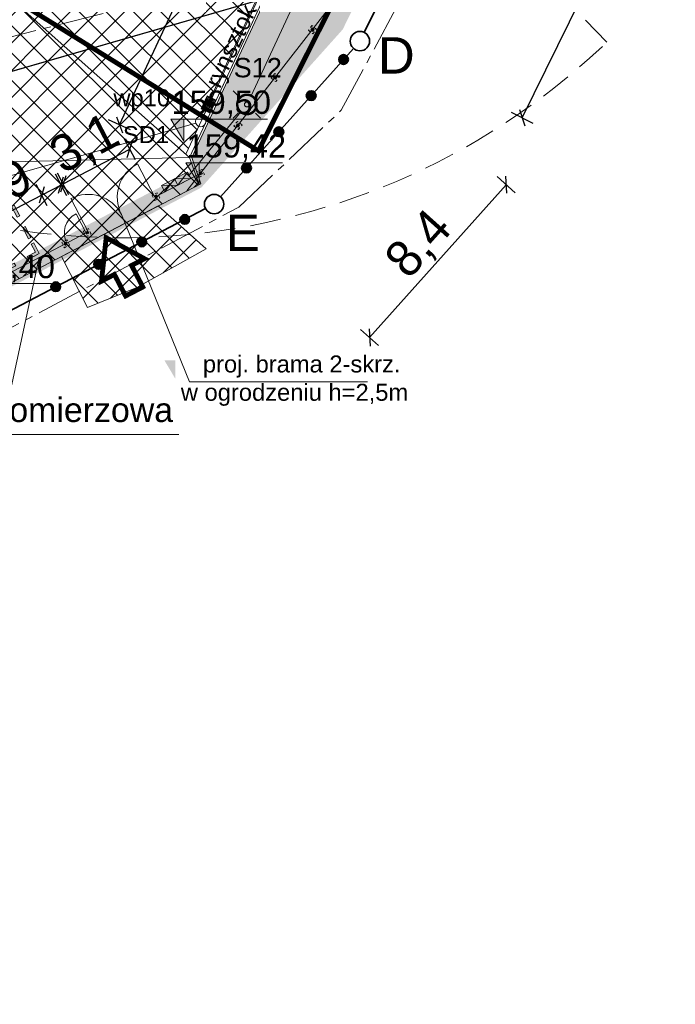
# Model space of a CAD drawing. Header units: millimetres. Extents: x 1962 to 3194, y -795 to -219.
# Tile 44 of 256: x 2252 to 2279, y -691 to -650. Entities that reach past the tile are written whole.
import ezdxf

# ---------------------------------------------------------------- set-up
doc = ezdxf.new("R2010")
doc.units = ezdxf.units.MM
for name, pattern in [('BORDER2', [22.225, 6.35, -3.175, 6.35, -3.175, 0, -3.175]), ('CENTER2', [28.575, 19.05, -3.175, 3.175, -3.175]), ('HIDDEN', [9.525, 6.35, -3.175]), ('L_0_45', [0.5, 0.25, -0.25])]:
    doc.linetypes.add(name, pattern=pattern)
doc.layers.get('0').update_dxf_attribs({"lineweight": 5})
doc.layers.get('Defpoints').update_dxf_attribs({"lineweight": 9})
for name, color, linetype, lineweight in [('A_chodnik', 132, 'Continuous', 9), ('A_granica obszaru opracowania', 5, 'Continuous', 9), ('A_hatch nawierzchnia', 253, 'Continuous', 9), ('A_hatch zieleń', 3, 'Continuous', 9), ('A_hidden', 137, 'HIDDEN', 9), ('A_kamery', 23, 'Continuous', 9), ('A_koty wysokośc.', 53, 'Continuous', 9), ('A_latarnie', 22, 'Continuous', 9), ('A_mapa projektowa', 253, 'Continuous', 9), ('A_ogrodzenie 2_4m', 45, 'Continuous', 9), ('A_opisy', 13, 'Continuous', 9), ('A_pzt granica działki', 1, 'BORDER2', 9), ('A_strefy oddziaływania obiektów', 71, 'L_0_45', 9), ('A_usunięcia', 1, 'Continuous', 9), ('A_wymiary pzt', 116, 'Continuous', 9), ('A_zjazd z drogi', 7, 'Continuous', 9), ('IE_nn', 1, 'Continuous', 9), ('S-kd', 230, 'Continuous', 9), ('S-ks', 12, 'Continuous', 9), ('S-woda', 160, 'Continuous', 5)]:
    doc.layers.add(name, color=color, linetype=linetype, lineweight=lineweight)
doc.styles.get("Standard").update_dxf_attribs({"font": 'arial.ttf'})
doc.styles.add('wymiary pzt', font='txt')
doc.dimstyles.new('wymiary pzt', dxfattribs={"dimtxt": 1.5, "dimasz": 0.5, "dimexe": 0.5, "dimexo": 0.1, "dimgap": 0.05, "dimtad": 1, "dimdec": 1, "dimrnd": 0.1, "dimzin": 0, "dimtxsty": 'wymiary pzt', "dimblk": 'OBLIQUE', "dimcen": 1, "dimadec": 1, "dimazin": 0, "dimtfac": 1, "dimtmove": 0, "dimatfit": 3, "dimfxl": 0, "dimarcsym": 0})
picture_1 = doc.add_image_def('image1.tif', size_in_pixel=(3404, 2413))

# ---------------------------------------------------------------- blocks, each defined once
blk = doc.blocks.new('zw$2B9E')
at = {"layer": 'A_hatch nawierzchnia'}
h = blk.add_hatch(color=1, dxfattribs=at)
h.dxf.hatch_style = 1
h.paths.add_polyline_path([(2.113, 2.049), (2.566, 1.838), (2.355, 1.385), (2.808, 1.174), (3.02, 1.627), (3.473, 1.416), (3.684, 1.869), (3.231, 2.08), (3.442, 2.534), (2.989, 2.745), (2.777, 2.291), (2.324, 2.503)])
at = {"layer": 'A_hidden'}
h = blk.add_hatch(color=255, dxfattribs=at)
h.dxf.hatch_style = 2
h.paths.add_polyline_path([(0.211, 0.453), (0, 0), (0.453, -0.211), (0.504, -0.102), (0.159, 0.058), (0.32, 0.403)])
h.paths.add_polyline_path([(5.344, 4.13), (5.293, 4.021), (5.637, 3.861), (5.477, 3.516), (5.586, 3.465), (5.797, 3.919)])
h.paths.add_polyline_path([(2.534, 5.439), (2.323, 4.986), (2.431, 4.935), (2.592, 5.279), (2.936, 5.119), (2.987, 5.228)])
h.paths.add_polyline_path([(3.366, -1.016), (3.205, -1.361), (2.861, -1.2), (2.81, -1.309), (3.263, -1.52), (3.474, -1.067)])
h.paths.add_polyline_path([(0.95, 2.04), (0.739, 1.586), (0.848, 1.536), (1.059, 1.989)])
h.paths.add_polyline_path([(4.347, 4.594), (4.296, 4.485), (4.749, 4.274), (4.8, 4.383)])
h.paths.add_polyline_path([(4.105, 0.57), (3.893, 0.117), (4.002, 0.066), (4.213, 0.519)])
h.paths.add_polyline_path([(1.795, 3.852), (1.584, 3.399), (1.692, 3.349), (1.903, 3.802)])
h.paths.add_polyline_path([(4.949, 2.383), (4.738, 1.93), (4.847, 1.879), (5.058, 2.332)])
h.paths.add_polyline_path([(1.864, -0.736), (1.813, -0.845), (2.266, -1.056), (2.317, -0.947)])
h.paths.add_polyline_path([(1.372, 2.946), (1.161, 2.493), (1.27, 2.442), (1.481, 2.895)])
h.paths.add_polyline_path([(2.217, 4.759), (2.006, 4.306), (2.115, 4.255), (2.326, 4.708)])
h.paths.add_polyline_path([(5.371, 3.289), (5.16, 2.836), (5.269, 2.786), (5.48, 3.239)])
h.paths.add_polyline_path([(3.44, 5.017), (3.389, 4.908), (3.843, 4.697), (3.893, 4.805)])
h.paths.add_polyline_path([(0.528, 1.133), (0.317, 0.68), (0.425, 0.629), (0.637, 1.082)])
h.paths.add_polyline_path([(0.957, -0.313), (0.906, -0.422), (1.36, -0.633), (1.41, -0.525)])
h.paths.add_polyline_path([(4.527, 1.477), (4.316, 1.023), (4.425, 0.973), (4.636, 1.426)])
h.paths.add_polyline_path([(3.682, -0.336), (3.471, -0.79), (3.58, -0.84), (3.791, -0.387)])
at = {"layer": 'A_hidden', "linetype": 'HIDDEN', "ltscale": 0.1}
for p, q in [((2.113, 2.049), (2.324, 2.503)), ((2.324, 2.503), (2.777, 2.291)), ((2.777, 2.291), (2.989, 2.745)), ((2.989, 2.745), (3.442, 2.534)), ((3.231, 2.08), (3.442, 2.534)), ((2.113, 2.049), (2.566, 1.838)), ((3.231, 2.08), (3.684, 1.869)), ((2.355, 1.385), (2.566, 1.838)), ((2.808, 1.174), (3.02, 1.627)), ((3.02, 1.627), (3.473, 1.416)), ((3.473, 1.416), (3.684, 1.869)), ((2.355, 1.385), (2.808, 1.174))]:
    blk.add_line(p, q, dxfattribs=at)
at = {"layer": 'A_hidden'}
for points in [[(2.428, 5.212), (2.534, 5.439), (2.987, 5.228), (2.936, 5.119), (2.592, 5.279), (2.431, 4.935), (2.323, 4.986), (2.534, 5.439), (2.76, 5.333)], [(5.691, 3.692), (5.797, 3.919), (5.344, 4.13), (5.293, 4.021), (5.637, 3.861), (5.477, 3.516), (5.586, 3.465), (5.797, 3.919), (5.57, 4.024)], [(0.106, 0.227), (0, 0), (0.453, -0.211), (0.504, -0.102), (0.159, 0.058), (0.32, 0.403), (0.211, 0.453), (0, 0), (0.227, -0.106)], [(3.369, -1.294), (3.263, -1.52), (2.81, -1.309), (2.861, -1.2), (3.205, -1.361), (3.366, -1.016), (3.474, -1.067), (3.263, -1.52), (3.037, -1.415)]]:
    blk.add_lwpolyline(points, dxfattribs=at)
for points in [[(3.893, 4.805), (3.44, 5.017), (3.389, 4.908), (3.843, 4.697)], [(2.006, 4.306), (2.217, 4.759), (2.326, 4.708), (2.115, 4.255)], [(4.8, 4.383), (4.347, 4.594), (4.296, 4.485), (4.749, 4.274)], [(1.584, 3.399), (1.795, 3.852), (1.903, 3.802), (1.692, 3.349)], [(5.269, 2.786), (5.48, 3.239), (5.371, 3.289), (5.16, 2.836)], [(1.161, 2.493), (1.372, 2.946), (1.481, 2.895), (1.27, 2.442)], [(0.739, 1.586), (0.95, 2.04), (1.059, 1.989), (0.848, 1.536)], [(4.847, 1.879), (5.058, 2.332), (4.949, 2.383), (4.738, 1.93)], [(4.425, 0.973), (4.636, 1.426), (4.527, 1.477), (4.316, 1.023)], [(0.317, 0.68), (0.528, 1.133), (0.637, 1.082), (0.425, 0.629)], [(4.002, 0.066), (4.213, 0.519), (4.105, 0.57), (3.893, 0.117)], [(1.36, -0.633), (0.906, -0.422), (0.957, -0.313), (1.41, -0.525)], [(3.58, -0.84), (3.791, -0.387), (3.682, -0.336), (3.471, -0.79)], [(2.266, -1.056), (1.813, -0.845), (1.864, -0.736), (2.317, -0.947)]]:
    blk.add_lwpolyline(points, close=True, dxfattribs=at)
blk = doc.blocks.new('zw$72B4')
at = {"layer": 'A_ogrodzenie 2_4m'}
for p, q in [((0.05, -0.05), (-0.05, 0.05)), ((-0.05, -0.05), (0.05, 0.05))]:
    blk.add_line(p, q, dxfattribs=at)
at = {"layer": 'A_ogrodzenie 2_4m', "linetype": 'HIDDEN', "ltscale": 0.01}
blk.add_lwpolyline([(-0.12, 0.12), (-0.12, -0.12), (0.12, -0.12), (0.12, 0.12)], close=True, dxfattribs=at)
at = {"layer": 'A_ogrodzenie 2_4m'}
blk.add_lwpolyline([(-0.05, 0.05), (-0.05, -0.05), (0.05, -0.05), (0.05, 0.05)], close=True, dxfattribs=at)
blk = doc.blocks.new('zw$4BF9')
at = {"layer": 'A_ogrodzenie 2_4m'}
for p, q in [((21.343, 8.286), (22.06, 6.912)), ((18.595, 6.853), (19.311, 5.478)), ((19.223, 5.432), (18.807, 6.23))]:
    blk.add_line(p, q, dxfattribs=at)
for points in [[(59.053, 73.799), (29.362, 14.847), (23.382, 7.169)], [(23.949, 7.897), (22.06, 6.912)], [(19.311, 5.478), (13.947, 2.681)]]:
    blk.add_lwpolyline(points, dxfattribs=at)
for centre, radius, start, end in [((22.06, 6.912), 1.55, 117.5408, 207.5408), ((19.311, 5.478), 1.55, 27.5408, 117.5408), ((19.223, 5.432), 0.9, 117.5408, 207.5408)]:
    blk.add_arc(centre, radius, start, end, dxfattribs=at)
for p, rotation in [((28.557, 13.814), 52.08704927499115), ((27.021, 11.841), 52.08704927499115), ((25.485, 9.869), 52.08704927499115), ((23.949, 7.897), 27.54079736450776), ((22.104, 6.935), 27.54079736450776), ((19.267, 5.455), 27.54079736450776), ((18.38, 4.993), 27.54079736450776)]:
    blk.add_blockref('zw$72B4', p, dxfattribs=dict(at, rotation=rotation))
blk = doc.blocks.new('zw$9027')
at = {"layer": 'A_kamery', "linetype": 'HIDDEN', "ltscale": 0.2}
blk.add_line((2.226, 28.837), (0.302, 3.912), dxfattribs=at)
blk.add_arc((0, 0), 28.923, 325.586, 85.586, dxfattribs=at)
blk = doc.blocks.new('zw$CA91')
at = {"layer": 'A_koty wysokośc.'}
h = blk.add_hatch(color=256, dxfattribs=at)
h.dxf.hatch_style = 1
h.paths.add_polyline_path([(-0.448, 0.753), (0, 0), (0, 0.753)])
blk.add_lwpolyline([(2.874, 0.753), (-0.448, 0.753), (0, 0), (0, 0.753)], dxfattribs=at)
blk = doc.blocks.new('_Oblique')
at = {"color": 0, "linetype": 'ByBlock', "lineweight": -2}
blk.add_line((-0.5, -0.5), (0.5, 0.5), dxfattribs=at)
blk = doc.blocks.new('*D101')
at = {"layer": 'A_wymiary pzt', "color": 0, "lineweight": -2}
for p, q in [((2256.556, -656.238), (2256.093, -655.351)), ((2253.576, -657.228), (2256.324, -655.795)), ((2253.807, -657.671), (2253.344, -656.785))]:
    blk.add_line(p, q, dxfattribs=at)
at = {"layer": 'Defpoints', "color": 0}
for p in [(2256.324, -655.795), (2257.357, -657.774), (2254.608, -659.208)]:
    blk.add_point(p, dxfattribs=at)
at = {"layer": 'A_wymiary pzt', "color": 0, "lineweight": -2, "xscale": 0.5, "yscale": 0.5, "zscale": 0.5}
for p, rotation in [((2256.324, -655.795), 27.54079736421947), ((2253.576, -657.228), 207.5407973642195)]:
    blk.add_blockref('_Oblique', p, dxfattribs=dict(at, rotation=rotation))
at = {"layer": 'A_wymiary pzt', "color": 0, "insert": (2254.498, -655.645), "char_height": 1.5, "attachment_point": 5, "rotation": 27.5408, "style": 'wymiary pzt'}
blk.add_mtext('3,1', dxfattribs=at)
blk = doc.blocks.new('*D110')
at = {"layer": 'A_wymiary pzt', "color": 0, "lineweight": -2}
for p, q in [((2266.21, -663.554), (2271.843, -657.26)), ((2271.471, -656.927), (2272.216, -657.594)), ((2265.837, -663.221), (2266.582, -663.888))]:
    blk.add_line(p, q, dxfattribs=at)
at = {"layer": 'Defpoints', "color": 0}
for p in [(2264.809, -650.964), (2259.176, -657.258), (2271.843, -657.26)]:
    blk.add_point(p, dxfattribs=at)
at = {"layer": 'A_wymiary pzt', "color": 0, "lineweight": -2, "xscale": 0.5, "yscale": 0.5, "zscale": 0.5}
for p, rotation in [((2271.843, -657.26), 48.16949351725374), ((2266.21, -663.554), 228.1694935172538)]:
    blk.add_blockref('_Oblique', p, dxfattribs=dict(at, rotation=rotation))
at = {"layer": 'A_wymiary pzt', "color": 0, "insert": (2268.298, -659.755), "char_height": 1.5, "attachment_point": 5, "rotation": 48.1695, "style": 'wymiary pzt'}
blk.add_mtext('8,4', dxfattribs=at)
blk = doc.blocks.new('zw$354D')
at = {"layer": 'A_granica obszaru opracowania', "linetype": 'Continuous', "lineweight": 35}
h = blk.add_hatch(color=5, dxfattribs=at)
h.dxf.hatch_style = 1
edge = h.paths.add_edge_path()
edge.add_ellipse((0, 0), major_axis=(20, 0), ratio=1, start_angle=0, end_angle=360)
at = {"layer": 'A_granica obszaru opracowania', "color": 5, "linetype": 'Continuous', "lineweight": 35}
blk.add_circle((0, 0), 20, dxfattribs=at)
blk = doc.blocks.new('*D153')
at = {"layer": 'A_wymiary pzt', "color": 0, "lineweight": -2}
for p, q in [((2301.751, -594.206), (2302.647, -594.649)), ((2272.499, -654.498), (2302.199, -594.428)), ((2272.051, -654.276), (2272.947, -654.719))]:
    blk.add_line(p, q, dxfattribs=at)
at = {"layer": 'Defpoints', "color": 0}
for p in [(2294.676, -590.708), (2302.199, -594.428), (2264.976, -650.778)]:
    blk.add_point(p, dxfattribs=at)
at = {"layer": 'A_wymiary pzt', "color": 0, "lineweight": -2, "xscale": 0.5, "yscale": 0.5, "zscale": 0.5}
for p, rotation in [((2302.199, -594.428), 63.69114153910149), ((2272.499, -654.498), 243.6911415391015)]:
    blk.add_blockref('_Oblique', p, dxfattribs=dict(at, rotation=rotation))
at = {"layer": 'A_wymiary pzt', "color": 0, "insert": (2286.473, -624.029), "char_height": 1.5, "attachment_point": 5, "rotation": 63.6911, "style": 'wymiary pzt'}
blk.add_mtext('67,0', dxfattribs=at)
blk = doc.blocks.new('*D154')
at = {"layer": 'A_wymiary pzt', "color": 0, "lineweight": -2}
for p, q in [((2255.898, -654.792), (2265.154, -634.921)), ((2265.608, -635.132), (2264.701, -634.71)), ((2256.351, -655.003), (2255.444, -654.581))]:
    blk.add_line(p, q, dxfattribs=at)
at = {"layer": 'Defpoints', "color": 0}
for p in [(2265.154, -634.921), (2268.044, -636.267), (2258.787, -656.138)]:
    blk.add_point(p, dxfattribs=at)
at = {"layer": 'A_wymiary pzt', "color": 0, "lineweight": -2, "xscale": 0.5, "yscale": 0.5, "zscale": 0.5}
for p, rotation in [((2265.154, -634.921), 65.02180580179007), ((2255.898, -654.792), 245.02180580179)]:
    blk.add_blockref('_Oblique', p, dxfattribs=dict(at, rotation=rotation))
at = {"layer": 'A_wymiary pzt', "color": 0, "insert": (2259.64, -644.444), "char_height": 1.5, "attachment_point": 5, "rotation": 65.0218, "style": 'wymiary pzt'}
blk.add_mtext('21,9', dxfattribs=at)
blk = doc.blocks.new('*D634')
at = {"layer": 'A_wymiary pzt', "color": 0, "lineweight": -2}
for p, q in [((2253.718, -657.718), (2253.256, -656.831)), ((2252.92, -658.134), (2252.458, -657.247)), ((2253.487, -657.274), (2252.689, -657.69)), ((2252.689, -657.69), (2250.495, -658.835))]:
    blk.add_line(p, q, dxfattribs=at)
at = {"layer": 'Defpoints', "color": 0}
for p in [(2252.689, -657.69), (2254.519, -659.254), (2253.721, -659.67)]:
    blk.add_point(p, dxfattribs=at)
at = {"layer": 'A_wymiary pzt', "color": 0, "lineweight": -2, "xscale": 0.5, "yscale": 0.5, "zscale": 0.5}
for p, rotation in [((2253.487, -657.274), 27.540797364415), ((2252.689, -657.69), 207.540797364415)]:
    blk.add_blockref('_Oblique', p, dxfattribs=dict(at, rotation=rotation))
at = {"layer": 'A_wymiary pzt', "color": 0, "insert": (2250.918, -657.511), "char_height": 1.5, "attachment_point": 5, "rotation": 27.5408, "style": 'wymiary pzt'}
blk.add_mtext('0,9', dxfattribs=at)
blk = doc.blocks.new('zw$4BE7')
at = {"layer": 'A_latarnie'}
for p, q in [((-0.354, 0.354), (-0.566, 0.566)), ((0.354, 0.354), (0.566, 0.566)), ((-0.566, -0.566), (-0.354, -0.354)), ((0.566, -0.566), (0.354, -0.354))]:
    blk.add_line(p, q, dxfattribs=at)
at = {"layer": 'A_latarnie', "const_width": 0.1}
blk.add_lwpolyline([(0.152, -0.37, 0.831927), (-0.009, 0.4, 1.202028), (0.152, -0.37)], format="xyb", dxfattribs=at)
at = {"layer": 'A_latarnie'}
blk.add_lwpolyline([(0.038, -0.093, 0.05, 0.05, 0.831927), (-0.002, 0.1, 0.05, 0.05, 1.202028)], format="xyseb", close=True, dxfattribs=at)
blk = doc.blocks.new('zw$8BE4')
at = {"layer": 'A_latarnie', "xscale": -1, "rotation": 179.9999999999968}
blk.add_blockref('zw$4BE7', (85.635, -118.725), dxfattribs=at)
blk = doc.blocks.new('zw$253A')
at = {"layer": 'IE_nn'}
for p, q in [((85.804, -118.363), (88.761, -112.015)), ((83.248, -121.643), (85.382, -119.035)), ((82.115, -122.065), (83.179, -121.51)), ((83.179, -121.51), (82.785, -122.054)), ((83.317, -121.776), (83.179, -121.51)), ((82.785, -122.054), (82.115, -122.065)), ((82.253, -122.331), (82.115, -122.065)), ((82.253, -122.331), (83.317, -121.776)), ((82.253, -122.331), (82.647, -121.788)), ((82.647, -121.788), (83.317, -121.776)), ((82.785, -122.054), (82.647, -121.788))]:
    blk.add_line(p, q, dxfattribs=at)
at = {"layer": 'IE_nn', "color": 5}
blk.add_text('S12', height=0.8, dxfattribs=at).set_placement((85.088, -117.608))
blk = doc.blocks.new('zw$FBD4')
at = {"layer": 'S-kd'}
h = blk.add_hatch(dxfattribs=at)
h.set_pattern_fill('ANSI31', color=230, scale=0.01, angle=290.0218)
h.set_pattern_definition([(335.0218058, (1647.348066, 1641.273555), (0.01340717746, 0.02878037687), [])])
h.paths.add_polyline_path([(83.743, -118.9), (84.123, -119.077), (84.373, -118.543), (83.992, -118.365)])
for p, q in [((83.935, -118.989), (83.818, -119.24)), ((61.754, -125.681), (83.524, -119.49))]:
    blk.add_line(p, q, dxfattribs=at)
at = {"layer": 'S-kd', "color": 7}
blk.add_line((68.115, -132.322), (82.826, -132.322), dxfattribs=at)
at = {"layer": 'S-kd'}
for points in [[(84.146, -118.437), (113.78, -54.823), (114.007, -54.928), (84.373, -118.543)], [(84.373, -118.543), (84.123, -119.077), (83.743, -118.9), (83.992, -118.365)]]:
    blk.add_lwpolyline(points, close=True, dxfattribs=at)
blk.add_circle((83.728, -119.432), 0.212, dxfattribs=at)
at = {"layer": 'S-kd', "color": 7}
for s, p in [('wp10', (80.13, -118.802)), ('SD1', (80.523, -120.317))]:
    blk.add_text(s, height=0.7, dxfattribs=at).set_placement(p)
at = {"layer": 'S-kd', "color": 7, "insert": (83.885, -117.808), "char_height": 0.7, "width": 14.81305, "attachment_point": 1, "rotation": 64.903}
blk.add_mtext('rynsztok', dxfattribs=at)
at = {"layer": 'S-kd', "color": 7, "insert": (68.383, -130.812), "char_height": 1, "width": 18.8522, "attachment_point": 1}
blk.add_mtext('studnia wodomierzowa\\PDN1200', dxfattribs=at)
blk = doc.blocks.new('zw$8536')
at = {"layer": 'S-ks', "const_width": 0.05}
blk.add_lwpolyline([(-62.223, -67.352), (-32.437, -58.775)], dxfattribs=at)
blk = doc.blocks.new('zw$2E05')
at = {"layer": 'S-woda', "linetype": 'CENTER2', "ltscale": 0.1}
for points in [[(2.628, -30.872), (-70.08, -49.272), (-68.068, -47.658), (-67.805, -48.697)], [(-34.264, -52.56), (-16.388, -48.051), (-5.621, -42.356), (-1.402, -38.363), (2.628, -30.872)]]:
    blk.add_lwpolyline(points, dxfattribs=at)
blk.add_arc((2.628, -30.872), 75, 47.10386, 200.67166, dxfattribs=at)

msp = doc.modelspace()

# ---------------------------------------------------------------- hatches: boundary and pattern name
at = {"layer": 'A_hatch nawierzchnia'}
h = msp.add_hatch(dxfattribs=at)
h.set_pattern_fill('NET', color=256, scale=0.25, angle=45)
h.paths.add_polyline_path([(2244.2422, -643.2184), (2266.1624, -596.1636), (2267.2502, -596.6703), (2267.7147, -595.6732), (2266.6269, -595.1665), (2270.0515, -587.815), (2271.842, -583.9716), (2272.6274, -582.2855), (2289.3427, -590.0723), (2258.64, -655.9799)])
h.paths.add_polyline_path([(2265.2389, -611.275), (2276.4755, -616.5095), (2287.9182, -591.946), (2284.209, -590.2181), (2284.3568, -589.9008), (2283.4503, -589.4785), (2283.3025, -589.7958), (2281.2974, -588.8617), (2281.4452, -588.5445), (2280.5387, -588.1222), (2280.3909, -588.4395), (2274.3629, -585.6313), (2271.6865, -591.3765), (2272.4652, -591.7393), (2272.3174, -592.0565), (2273.2239, -592.4788), (2273.3717, -592.1615), (2274.0053, -592.4567)], flags=16)
h.paths.add_polyline_path([(2256.1727, -630.7369), (2256.9513, -631.0996), (2256.8035, -631.4169), (2257.71, -631.8391), (2257.8578, -631.5219), (2262.4427, -633.6577), (2262.2949, -633.975), (2263.2014, -634.3973), (2263.3492, -634.08), (2267.4093, -635.9714), (2272.675, -624.6677), (2270.3463, -623.5829), (2270.4941, -623.2656), (2269.4063, -622.7589), (2269.2585, -623.0762), (2266.6434, -621.8579), (2266.7912, -621.5406), (2265.7034, -621.0339), (2265.5556, -621.3512), (2261.4384, -619.4332), (2259.2612, -624.107), (2257.9015, -623.4736), (2256.9902, -625.4297), (2257.1262, -625.4931), (2256.2816, -627.306), (2257.3694, -627.8127), (2258.2139, -625.9998), (2258.3499, -626.0631)], flags=16)
h = msp.add_hatch(dxfattribs=at)
h.set_pattern_fill('NET', color=256, scale=0.25, angle=45)
h.paths.add_polyline_path([(2244.2422, -643.2184), (2258.1937, -655.4999), (2258.787, -656.138), (2246.6238, -656.4408)])
h = msp.add_hatch(dxfattribs=at)
h.set_pattern_fill('NET', color=256, scale=0.25, angle=45)
h.paths.add_polyline_path([(2249.6423, -662.2292), (2259.1755, -657.2579), (2258.787, -656.138), (2246.6238, -656.4408)])
at = {"layer": 'A_hatch zieleń'}
h = msp.add_hatch(dxfattribs=at)
h.set_pattern_fill('DOTS', color=256, scale=0.25, angle=45, style=2)
h.paths.add_polyline_path([(2124.8955, -656.6079), (2175.5155, -535.2279), (2217.6755, -554.8679), (2294.6755, -590.7079), (2276.9455, -626.5779), (2264.9755, -650.7779), (2259.2365, -657.1897), (2258.8732, -656.1424), (2289.6303, -590.118), (2272.5887, -582.1792), (2270.9587, -585.6782), (2237.5735, -570.1259), (2238.4096, -568.3311), (2213.3004, -556.6341), (2212.4643, -558.4289), (2176.9035, -541.8631), (2164.7421, -567.9694), (2163.2011, -567.2516), (2161.4444, -571.0225), (2162.9854, -571.7403), (2149.822, -599.9974), (2145.9151, -609.6145), (2169.5087, -620.6054), (2169.3651, -620.9136), (2151.0171, -612.3662), (2139.337, -637.4391), (2151.9955, -643.336), (2210.0903, -646.1292), (2239.1742, -659.6778), (2239.9548, -664.0452), (2157.6955, -678.7479)])
h.paths.add_polyline_path([(2175.6895, -664.8599), (2168.6495, -663.6889), (2169.7455, -656.7629), (2176.7115, -657.8029)], flags=16)
h.paths.add_polyline_path([(2186.4705, -662.7969), (2180.4435, -662.3689), (2180.7715, -657.3009), (2186.7695, -657.7219)], flags=16)
at = {"layer": 'A_koty wysokośc.'}
h = msp.add_hatch(color=256, dxfattribs=at)
h.dxf.hatch_style = 1
edge = h.paths.add_edge_path()
edge.add_line((2257.7484, -664.4975), (2258.1961, -665.2504))
edge.add_line((2258.1961, -665.2504), (2258.1961, -664.4975))
h = msp.add_hatch(color=256, dxfattribs=at)
h.dxf.hatch_style = 1
edge = h.paths.add_edge_path()
edge.add_line((2257.7484, -664.4975), (2262.062, -664.4975))
at = {"layer": 'A_zjazd z drogi'}
h = msp.add_hatch(dxfattribs=at)
h.set_pattern_fill('NET', scale=0.25, angle=45)
h.paths.add_polyline_path([(2256.6069, -661.4952), (2254.5777, -662.3241), (2253.4994, -660.2178), (2257.4894, -658.1371), (2258.0166, -658.6071), (2259.4675, -659.9008)])

# ---------------------------------------------------------------- linework, layer by layer
at = {"layer": 'A_chodnik'}
msp.add_lwpolyline([(2249.5714, -662.2662), (2246.5654, -656.5018), (2145.9151, -609.6145), (2149.822, -599.9974), (2162.9854, -571.7403), (2161.4444, -571.0225), (2163.2011, -567.2516), (2164.7421, -567.9694), (2176.9035, -541.8631), (2212.4643, -558.4289), (2213.3004, -556.6341), (2238.4096, -568.3311), (2237.5735, -570.1259), (2270.9587, -585.6782), (2272.5887, -582.1792), (2289.6303, -590.118), (2258.8732, -656.1424), (2259.2472, -657.2205)], close=True, dxfattribs=at)
msp.add_lwpolyline([(2164.7808, -568.0757), (2176.9423, -541.9694), (2212.503, -558.5352), (2213.3391, -556.7404), (2238.3033, -568.3698), (2237.4672, -570.1646), (2270.9974, -585.7845), (2272.6274, -582.2855), (2289.524, -590.1567), (2258.787, -656.138), (2259.1755, -657.2579)], dxfattribs=at)
at = {"layer": 'A_granica obszaru opracowania', "color": 5, "linetype": 'Continuous', "lineweight": 35}
for points in [[(2295.8483, -590.5918), (2265.9888, -650.9847)], [(2265.5447, -651.6414), (2260.066, -657.7623)], [(2259.4446, -658.2453), (2250.0768, -663.1304)]]:
    msp.add_lwpolyline(points, dxfattribs=at)
for centre in [(2265.8115, -651.3433), (2259.7993, -658.0604)]:
    msp.add_circle(centre, 0.4, dxfattribs=at)
at = {"layer": 'A_hatch nawierzchnia'}
for p in [(2244.2422, -643.2184), (2246.6238, -656.4408)]:
    msp.add_line(p, (2258.787, -656.138), dxfattribs=at)
for points in [[(2289.3427, -590.0723), (2258.64, -655.9799)], [(2289.524, -590.1567), (2258.787, -656.138)]]:
    msp.add_lwpolyline(points, dxfattribs=at)
at = {"layer": 'A_opisy'}
msp.add_line((2249.2978, -675.4487), (2252.5817, -660.2641), dxfattribs=at)
msp.add_lwpolyline([(2266.1214, -665.38), (2258.7793, -665.38), (2255.9822, -658.4909)], dxfattribs=at)
at = {"layer": 'A_opisy', "const_width": 0.2}
msp.add_lwpolyline([(2256.3952, -660.5875), (2256.9272, -660.3101), (2255.347, -659.4424), (2255.1539, -661.2348), (2255.6859, -660.9574), (2256.1482, -661.8441), (2256.8576, -661.4742)], close=True, dxfattribs=at)
at = {"layer": 'A_pzt granica działki', "ltscale": 0.2, "const_width": 0.3}
msp.add_lwpolyline([(2175.5155, -535.2279), (2217.6755, -554.8679), (2294.6755, -590.7079), (2276.9455, -626.5779), (2264.9755, -650.7779), (2259.1755, -657.2579), (2249.3955, -662.3579), (2157.6955, -678.7479), (2124.8955, -656.6079)], close=True, dxfattribs=at)
at = {"layer": 'A_strefy oddziaływania obiektów', "ltscale": 5}
msp.add_lwpolyline([(2235.7337, -664.3934, 0.5, 0.5, 0), (2249.2649, -661.9749, 0.5, 0.5, 0), (2258.926, -656.9368, 0.5, 0.5, 0), (2264.6411, -650.5517, 0.5, 0.5, 0), (2276.587, -626.4006, 0.5, 0.5, 0), (2294.1355, -590.8977, 0.5, 0.5, 0), (2217.5067, -555.2305, 0.5, 0.5, 0), (2175.7243, -535.7664, 0.5, 0.5, 0), (2141.4837, -617.8708, 0, 0, 0)], format="xyseb", dxfattribs=at)
at = {"layer": 'A_usunięcia', "linetype": 'HIDDEN', "ltscale": 0.2, "const_width": 0.2}
msp.add_lwpolyline([(2243.0257, -655.0404), (2248.7555, -647.8899), (2261.6243, -655.8634), (2264.6587, -649.8386)], dxfattribs=at)
at = {"layer": 'A_zjazd z drogi', "color": 7}
msp.add_lwpolyline([(2258.5437, -659.0771), (2259.4675, -659.9008), (2256.6069, -661.4952), (2254.5777, -662.3241), (2253.4994, -660.2178), (2257.4894, -658.1371)], close=True, dxfattribs=at)

# ---------------------------------------------------------------- block references
at = {"layer": 'A_granica obszaru opracowania', "xscale": 0.01000000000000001, "yscale": 0.01000000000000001, "zscale": 0.01000000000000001}
for p, rotation in [((2265.1347, -652.0994), 62.77445643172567), ((2263.8008, -653.5897), 62.77445643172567), ((2262.467, -655.0799), 62.77445643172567), ((2261.1331, -656.5702), 62.77445643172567), ((2258.589, -658.6915), 42.14576027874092), ((2256.8156, -659.6163), 42.14576027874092), ((2255.0423, -660.541), 42.14576027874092), ((2253.2689, -661.4658), 42.14576027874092)]:
    msp.add_blockref('zw$354D', p, dxfattribs=dict(at, rotation=rotation))
at = {"layer": 'A_hidden', "rotation": 52.51899156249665}
msp.add_blockref('zw$2B9E', (2249.3981, -661.7609), dxfattribs=at)
at = {"layer": 'A_kamery', "rotation": 228.2459403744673}
msp.add_blockref('zw$9027', (2255.9604, -630.5245), dxfattribs=at)
at = {"layer": 'A_koty wysokośc.', "xscale": 1.2, "yscale": 1.2, "zscale": 1.2}
for p in [(2258.5515, -655.4593), (2259.1755, -657.2579), (2249.6423, -662.2292)]:
    msp.add_blockref('zw$CA91', p, dxfattribs=at)
at = {"layer": 'A_latarnie'}
msp.add_blockref('zw$8BE4', (2175.5155, -535.2279), dxfattribs=at)
at = {"layer": 'A_ogrodzenie 2_4m'}
msp.add_blockref('zw$4BF9', (2235.2965, -664.6859), dxfattribs=at)
at = {"layer": 'IE_nn'}
msp.add_blockref('zw$253A', (2175.5155, -535.2279), dxfattribs=at)
at = {"layer": 'S-kd'}
msp.add_blockref('zw$FBD4', (2175.5155, -535.2279), dxfattribs=at)
at = {"layer": 'S-ks'}
msp.add_blockref('zw$8536', (2294.6755, -590.7079), dxfattribs=at)
at = {"layer": 'S-woda'}
msp.add_blockref('zw$2E05', (2266.4429, -615.8253), dxfattribs=at)

# ---------------------------------------------------------------- texts
at = {"layer": 'A_granica obszaru opracowania', "color": 5, "linetype": 'Continuous', "lineweight": 35, "char_height": 1.5, "width": 1.917195, "attachment_point": 5}
for s, insert in [('D', (2267.3121, -651.9309)), ('E', (2260.9839, -659.2379))]:
    msp.add_mtext(s, dxfattribs=dict(at, insert=insert))
at = {"layer": 'A_koty wysokośc.', "char_height": 0.96, "width": 6.189641, "attachment_point": 4}
for s, insert in [('159,50', (2258.0404, -653.9504)), ('159,42', (2258.6644, -655.7489)), ('159,40', (2249.1312, -660.7202))]:
    msp.add_mtext(s, dxfattribs=dict(at, insert=insert))
at = {"layer": 'A_opisy', "insert": (2263.1144, -665.3358), "char_height": 0.7, "width": 28.467366, "attachment_point": 5}
msp.add_mtext('{\\fArial|b0|i0|c0|p34;\\W2.17311; }proj. brama 2-skrz.\\Pw ogrodzeniu h=2,5m', dxfattribs=at)

# ---------------------------------------------------------------- dimensions: what is measured, and where the dimension line sits
at = {"layer": 'A_wymiary pzt'}
for p1, p2, distance, picture, middle in [((2264.9755, -650.7779), (2294.6755, -590.7079), -8.3928, '*D153', (2286.4727, -624.0294)), ((2254.5192, -659.2538), (2253.7212, -659.6699), -2.2324, '*D634', (2250.9183, -657.5115))]:
    dim = msp.add_aligned_dim(p1=p1, p2=p2, distance=distance, dimstyle='wymiary pzt', override={"dimblk": 'Oblique'}, dxfattribs=at)
    dim.commit()
    dim.dimension.update_dxf_attribs({"geometry": picture, "text_midpoint": middle})
for p1, p2, distance, picture, middle in [((2258.787, -656.138), (2268.0438, -636.267), 3.1875, '*D154', (2259.64, -644.4437)), ((2259.1755, -657.2579), (2264.8088, -650.9641), -9.4406, '*D110', (2268.2983, -659.7554)), ((2254.6079, -659.2076), (2257.3566, -657.7742), 2.2324, '*D101', (2254.498, -655.6447))]:
    dim = msp.add_aligned_dim(p1=p1, p2=p2, distance=distance, dimstyle='wymiary pzt', dxfattribs=at)
    dim.commit()
    dim.dimension.update_dxf_attribs({"geometry": picture, "text_midpoint": middle})

# ---------------------------------------------------------------- pictures from other files: only their frames are drawn
at = {"layer": 'A_mapa projektowa'}
image = msp.add_image(picture_1, insert=(2100.3466, -709.8065), size_in_units=(288.2053, 204.3007), dxfattribs=at)
image.dxf.flags = 15

doc.saveas('drawing.dxf')
